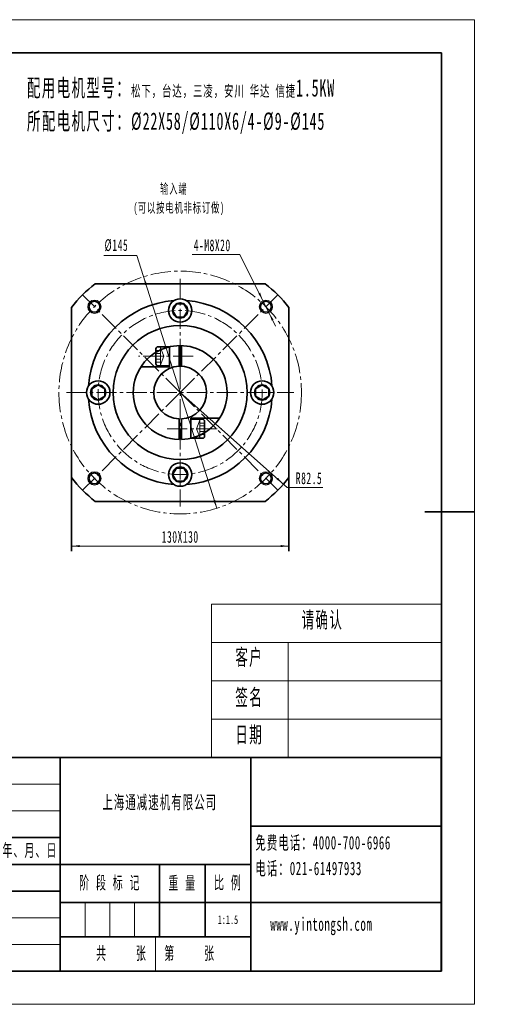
# Model space of a CAD drawing. Header units: millimetres. Extents: x 446 to 1937, y -1474 to 788.
# Tile 12 of 12: x 1613 to 1898, y -236 to 352. Entities that reach past the tile are written whole.
import ezdxf
from ezdxf.enums import TextEntityAlignment as Align

# ---------------------------------------------------------------- set-up
doc = ezdxf.new("R2010")
doc.units = ezdxf.units.MM
doc.linetypes.add('点画线', pattern=[18, 12, -2, 2, -2])
doc.layers.get('0').update_dxf_attribs({"lineweight": 35})
for name, color, linetype, lineweight in [('EB0', 7, 'Continuous', 35), ('中心线层', 1, '点画线', 18), ('尺寸线层', 3, 'Continuous', 18), ('细实线层', 7, 'Continuous', 18), ('隐藏层', 7, 'Continuous', 18)]:
    doc.layers.add(name, color=color, linetype=linetype, lineweight=lineweight)
doc.styles.add('标准', font='txt', dxfattribs={"width": 0.6})
doc.dimstyles.new('标准', dxfattribs={"dimtxt": 7.029277, "dimasz": 5, "dimexe": 3, "dimexo": 0, "dimgap": 1.928433, "dimtad": 1, "dimdec": 1, "dimdsep": 46, "dimtxsty": '标准', "dimblk": '_CAXARROW', "dimcen": 0, "dimdle": 9, "dimazin": 2, "dimtfac": 0.707107, "dimtdec": 3, "dimtmove": 0, "dimatfit": 3, "dimldrblk": 'NONE', "dimfxl": 0, "dimfrac": 2, "dimtolj": 1, "dimlwd": 18, "dimarcsym": 0})

# ---------------------------------------------------------------- blocks, each defined once
blk = doc.blocks.new('*X3')
at = {"layer": 'EB0', "color": 0, "linetype": 'Continuous', "lineweight": 18}
for p, q in [((-415.8, 294.03), (415.8, 294.03)), ((-415.8, -294.03), (-415.8, 294.03)), ((415.8, 294.03), (415.8, -294.03)), ((415.8, -294.03), (-415.8, -294.03))]:
    blk.add_line(p, q, dxfattribs=at)
at = {"layer": 'EB0', "color": 0, "linetype": 'Continuous', "lineweight": 35}
for p, q in [((0, 294.03), (0, 264.33)), ((396, 274.23), (-396, 274.23)), ((-396, 274.23), (-396, -274.23)), ((396, -274.23), (396, 274.23)), ((-415.8, 0), (-386.1, 0)), ((415.8, 0), (386.1, 0)), ((0, -294.03), (0, -264.33)), ((-396, -274.23), (396, -274.23))]:
    blk.add_line(p, q, dxfattribs=at)
blk = doc.blocks.new('*X4')
at = {"layer": '细实线层', "linetype": 'Continuous', "lineweight": 18}
for p, q in [((0, 91.67), (137.51, 91.67)), ((0, 91.67), (0, 0)), ((137.51, 91.67), (137.51, 0)), ((0, 68.75), (137.51, 68.75)), ((45.84, 68.75), (45.84, 0)), ((0, 45.84), (137.51, 45.84)), ((0, 22.92), (137.51, 22.92)), ((0, 0), (137.51, 0))]:
    blk.add_line(p, q, dxfattribs=at)
at = {"layer": '尺寸线层', "linetype": 'Continuous', "lineweight": 18, "char_height": 9.658, "attachment_point": 1, "line_spacing_factor": 1.15057, "style": '标准'}
for s, insert, width in [('\\T1.1;请确认', (53.89, 87.03), 137.5061), ('\\T1.1; 客户', (9.96, 64.8), 45.8354), ('\\T1.1; 签名', (9.96, 40.81), 45.8354), ('\\T1.1; 日期', (9.96, 18.48), 45.8354)]:
    blk.add_mtext(s, dxfattribs=dict(at, insert=insert, width=width))
blk = doc.blocks.new('*X5')
at = {"layer": 'EB0', "linetype": 'Continuous', "lineweight": 35}
for p, q in [((-409.86, 127.512), (0, 127.512)), ((-409.86, 127.512), (-409.86, 0)), ((-387.09, 63.756), (-387.09, 127.512)), ((-364.32, 63.756), (-364.32, 127.512)), ((-327.888, 63.756), (-327.888, 127.512)), ((-291.456, 63.756), (-291.456, 127.512)), ((-264.132, 63.756), (-264.132, 127.512)), ((-227.7, 127.512), (-227.7, 0)), ((-113.85, 0), (-113.85, 127.512)), ((0, 127.512), (0, 0)), ((0, 86.526), (-113.85, 86.526)), ((-227.7, 79.695), (-409.86, 79.695)), ((-113.85, 63.756), (-409.86, 63.756)), ((-382.536, 0), (-382.536, 63.756)), ((-355.212, 0), (-355.212, 63.756)), ((-318.78, 0), (-318.78, 63.756)), ((-291.456, 0), (-291.456, 63.756)), ((-264.132, 0), (-264.132, 63.756)), ((-168.498, 63.756), (-168.498, 20.493)), ((-141.174, 63.756), (-141.174, 20.493)), ((-227.7, 47.817), (-409.86, 47.817)), ((-113.85, 40.986), (-227.7, 40.986)), ((0, 40.986), (-113.85, 40.986)), ((-113.85, 20.493), (-227.7, 20.493)), ((0, 0), (-409.86, 0))]:
    blk.add_line(p, q, dxfattribs=at)
at = {"layer": '细实线层', "linetype": 'Continuous', "lineweight": 18}
for p, q in [((-227.7, 111.573), (-409.86, 111.573)), ((-227.7, 95.634), (-409.86, 95.634)), ((-212.8995, 40.986), (-212.8995, 20.493)), ((-198.099, 40.986), (-198.099, 20.493)), ((-183.2985, 40.986), (-183.2985, 20.493)), ((-227.7, 31.878), (-409.86, 31.878)), ((-227.7, 15.939), (-409.86, 15.939))]:
    blk.add_line(p, q, dxfattribs=at)
at = {"layer": '隐藏层', "linetype": 'Continuous', "lineweight": 18}
blk.add_line((-170.775, 20.493), (-170.775, 0), dxfattribs=at)
at = {"layer": 'EB0', "attachment_point": 5, "line_spacing_factor": 1.15057, "style": '标准'}
for s, insert, char_height, width in [('\\T1.1;标记', (-398.475, 71.7255), 7.67687, 22.77), ('\\T1.1;处数', (-375.705, 71.7255), 7.67687, 22.77), ('\\T1.1;分 区', (-346.104, 71.7255), 7.67687, 36.432), ('\\T1.1;更改文件号', (-309.59732, 71.7255), 7.6768699, 71.1752967), ('\\T1.1;签 名', (-277.794, 71.7255), 7.67687, 27.324), ('\\T1.1;年、月、日', (-245.86671, 71.7255), 7.6768699, 69.4848381), ('\\T1.1;设 计', (-396.198, 55.7865), 7.67687, 27.324), ('\\T1.1;设 计', (-396.198, 55.7865), 7.67687, 27.324), ('\\T1.1;标准化', (-305.118, 55.7865), 7.67687, 27.324), ('\\T1.1;阶 段 标 记', (-198.099, 52.371), 7.6768699, 59.202), ('\\T1.1;重 量', (-154.836, 52.371), 7.67687, 27.324), ('\\T1.1;比 例', (-127.512, 52.371), 7.67687, 27.324), ('\\T1.1;审 核', (-396.198, 23.9085), 7.67687, 27.324), ('\\T1.1;工 艺', (-396.198, 7.9695), 7.67687, 27.324), ('\\T1.1;批 准', (-305.118, 7.9695), 7.67687, 27.324), ('\\T1.1;共     张   第     张', (-170.775, 10.2465), 7.6768699, 113.85)]:
    blk.add_mtext(s, dxfattribs=dict(at, insert=insert, char_height=char_height, width=width))
at = {"layer": 'EB0', "color": 0, "linetype": 'Continuous', "style": '标准'}
for tag, height, width, p in [('标记C', 3.46514, 0.6, (-398.475, 119.5425)), ('处数C', 3.46514, 0.6, (-375.705, 119.5425)), ('分区C', 3.46514, 0.6, (-346.104, 119.5425)), ('更改文件_编号C', 3.46514, 0.6, (-309.672, 119.5425)), ('标记签名C', 3.46514, 0.6, (-277.794, 119.5425)), ('标记_日期C', 3.46514, 0.6, (-245.916, 119.5425)), ('更改文件_编号B', 3.46514, 0.6, (-309.672, 103.6035)), ('标记签名B', 3.46514, 0.6, (-277.794, 103.6035)), ('单位名称', 6.93027, 0.6, (-56.925, 107.019)), ('标记B', 3.46514, 0.6, (-398.475, 103.6035)), ('处数B', 3.46514, 0.6, (-375.705, 103.6035)), ('分区B', 3.46514, 0.6, (-346.104, 103.6035)), ('标记_日期B', 3.46514, 0.6, (-245.916, 103.6035)), ('材料名称', 6.93027, 0.6, (-170.775, 95.634)), ('标记A', 3.46514, 0.6, (-398.475, 87.6645)), ('处数A', 3.46514, 0.6, (-375.705, 87.6645)), ('分区A', 3.46514, 0.6, (-346.104, 87.6645)), ('更改文件_编号A', 3.46514, 0.6, (-309.672, 87.6645)), ('标记签名A', 3.46514, 0.6, (-277.794, 87.6645)), ('标记_日期A', 3.46514, 0.6, (-245.916, 87.6645)), ('图纸名称', 6.93027, 0.6, (-56.925, 63.756)), ('设计_人员编号', 3.46514, 0.6, (-368.874, 55.7865)), ('设计_日期', 3.46514, 0.6, (-336.996, 55.7865)), ('标准化_人员编号', 3.46514, 0.6, (-277.794, 55.7865)), ('标准化_日期', 3.46514, 0.6, (-245.916, 55.7865)), ('阶段标记A', 3.46514, 0.576517, (-220.29975, 30.7395)), ('阶段标记B', 3.46514, 0.576517, (-205.49925, 30.7395)), ('阶段标记C', 3.46514, 0.576517, (-190.69875, 30.7395)), ('阶段标记D', 3.46514, 0.576517, (-175.89825, 30.7395)), ('重量', 3.46514, 0.6, (-154.836, 30.7395)), ('图纸比例', 5.19771, 0.6, (-127.512, 30.7395)), ('审核_人员编号', 3.46514, 0.6, (-368.874, 23.9085)), ('审核_日期', 3.46514, 0.6, (-336.996, 23.9085)), ('图纸编号', 6.93027, 0.6, (-56.925, 20.493)), ('页数', 3.46514, 0.6, (-199.2375, 10.2465)), ('页码', 3.46514, 0.6, (-142.3125, 10.2465)), ('工艺_人员编号', 3.46514, 0.6, (-368.874, 7.9695)), ('工艺_日期', 3.46514, 0.6, (-336.996, 7.9695)), ('批准_人员编号', 3.46514, 0.6, (-277.794, 7.9695)), ('批准_日期', 3.46514, 0.6, (-245.916, 7.9695))]:
    blk.add_attdef(tag, text='', height=height, dxfattribs=dict(at, width=width)).set_placement(p, align=Align.MIDDLE_CENTER)
blk = doc.blocks.new('*X6')
at = {"layer": '尺寸线层', "linetype": 'Continuous', "lineweight": 18}
for points in [[(1644.06, 37.46), (1649.06, 38.09), (1649.06, 36.84)], [(1774.06, 37.46), (1769.06, 38.09), (1769.06, 36.84)]]:
    blk.add_hatch(color=0, dxfattribs=at).paths.add_polyline_path(points, flags=0)
at = {"layer": '尺寸线层', "color": 0, "linetype": 'Continuous', "lineweight": 35}
for p, q in [((1644.06, 78.35), (1644.06, 34.46)), ((1774.06, 78.35), (1774.06, 34.46))]:
    blk.add_line(p, q, dxfattribs=at)
at = {"layer": '尺寸线层', "color": 0, "linetype": 'Continuous', "lineweight": 18}
blk.add_line((1644.06, 37.46), (1774.06, 37.46), dxfattribs=at)
at = {"layer": '尺寸线层', "color": 0, "linetype": 'Continuous', "lineweight": 35, "insert": (1709.06, 42.9), "char_height": 7.0293, "width": 48.4898, "attachment_point": 5, "line_spacing_factor": 1.15057, "style": '标准'}
blk.add_mtext('\\T1.1;130X130', dxfattribs=at)
blk = doc.blocks.new('_CAXARROW')
blk.add_hatch(color=0).paths.add_polyline_path([(0, 0), (-1, 0.125), (-1, -0.125)], flags=0)
blk = doc.blocks.new('_NONE')
blk = doc.blocks.new('*X7')
at = {"layer": '尺寸线层', "linetype": 'Continuous', "lineweight": 18}
for points in [[(1687.21, 198.29), (1689.31, 193.71), (1688.12, 193.33)], [(1730.9, 60.03), (1729.99, 64.98), (1728.8, 64.61)]]:
    blk.add_hatch(color=0, dxfattribs=at).paths.add_polyline_path(points, flags=0)
at = {"layer": '尺寸线层', "color": 0, "linetype": 'Continuous', "lineweight": 18}
for q in [(1663.37, 211.08), (1730.9, 60.03)]:
    blk.add_line((1683.17, 211.08), q, dxfattribs=at)
at = {"layer": '尺寸线层', "color": 0, "linetype": 'Continuous', "lineweight": 35, "insert": (1670.92, 217.06), "char_height": 7.0293, "width": 27.4227, "attachment_point": 5, "line_spacing_factor": 1.15057, "style": '标准'}
blk.add_mtext('\\T1.1;%%C145', dxfattribs=at)
blk = doc.blocks.new('*X8')
at = {"layer": '尺寸线层', "linetype": 'Continuous', "lineweight": 18}
for points in [[(1758.54, 184), (1756.87, 188.76), (1755.75, 188.2)], [(1762.11, 176.84), (1764.89, 172.65), (1763.78, 172.09)]]:
    blk.add_hatch(color=0, dxfattribs=at).paths.add_polyline_path(points, flags=0)
at = {"layer": '尺寸线层', "color": 0, "linetype": 'Continuous', "lineweight": 18}
for q in [(1716.3, 211.62), (1766.12, 168.79)]:
    blk.add_line((1744.78, 211.62), q, dxfattribs=at)
at = {"layer": '尺寸线层', "color": 0, "linetype": 'Continuous', "lineweight": 35, "insert": (1728.2, 217.06), "char_height": 7.0293, "width": 49.5317, "attachment_point": 5, "line_spacing_factor": 1.15057, "style": '标准'}
blk.add_mtext('\\T1.1;4-M8X20', dxfattribs=at)
blk = doc.blocks.new('*X9')
at = {"layer": '尺寸线层', "linetype": 'Continuous', "lineweight": 18}
blk.add_hatch(color=0, dxfattribs=at).paths.add_polyline_path([(1770.82, 74.46), (1766.66, 77.31), (1767.49, 78.24)], flags=0)
at = {"layer": '尺寸线层', "color": 0, "linetype": 'Continuous', "lineweight": 18}
for q in [(1709.06, 129.16), (1794.37, 72.48)]:
    blk.add_line((1773.05, 72.48), q, dxfattribs=at)
at = {"layer": '尺寸线层', "color": 0, "linetype": 'Continuous', "lineweight": 18, "insert": (1786.06, 77.92), "char_height": 7.0293, "width": 34.7055, "attachment_point": 5, "line_spacing_factor": 1.15057, "style": '标准'}
blk.add_mtext('\\T1.1;R82.5', dxfattribs=at)
blk = doc.blocks.new('*X30')
at = {"layer": 'EB0'}
for p, q in [((-14.53, 17.09), (-14.53, 26.18)), ((-13.39, 27.32), (-6.31, 27.32)), ((-6.31, 27.04), (-6.31, 15.68)), ((-6.31, 15.96), (-13.39, 15.96)), ((6.31, -27.04), (6.31, -15.68)), ((6.31, -15.96), (13.39, -15.96)), ((14.53, -17.09), (14.53, -26.18)), ((13.39, -27.32), (6.31, -27.32))]:
    blk.add_line(p, q, dxfattribs=at)
at = {"layer": 'EB0', "linetype": 'Continuous', "lineweight": 35}
for p, q in [((-6.31, 15.4), (-6.31, 27.32)), ((-0.7, 15.75), (-0.7, 28.03)), ((0.7, 15.75), (0.7, 28.03)), ((-6.31, 15.4), (-23.43, 15.4)), ((-0.7, -15.75), (-0.7, -28.03)), ((0.7, -15.75), (0.7, -28.03)), ((6.31, -15.4), (23.43, -15.4)), ((6.31, -15.4), (6.31, -27.32))]:
    blk.add_line(p, q, dxfattribs=at)
for radius, start, end in [(28.04, 103.13197, 268.56746), (28.04, 271.43254, 106.263), (15.77, 92.54732, 267.45268), (15.77, 272.54732, 92.54732)]:
    blk.add_arc((0, 0), radius, start, end, dxfattribs=at)
at = {"layer": 'EB0'}
for centre, start, end in [((-13.39, 26.18), 90, 180), ((-13.39, 17.09), 180, 270), ((13.39, -17.09), 0, 90), ((13.39, -26.18), 270, 0)]:
    blk.add_arc(centre, 1.14, start, end, dxfattribs=at)
at = {"layer": '中心线层', "linetype": '点画线', "lineweight": 18}
for p, q in [((0, 13.67), (0, 25.58)), ((7.83, 21.64), (-24.89, 21.64)), ((-7.83, -21.64), (24.89, -21.64))]:
    blk.add_line(p, q, dxfattribs=at)
at = {"layer": '细实线层', "linetype": 'Continuous', "lineweight": 18}
for p, q in [((-11.75, 25.08), (-14.53, 25.08)), ((-9.76, 21.64), (-11.95, 27.32)), ((-11.75, 16.48), (-11.75, 26.8)), ((-11.75, 23.36), (-14.53, 23.36)), ((-11.75, 19.92), (-14.53, 19.92)), ((-11.75, 18.2), (-14.53, 18.2)), ((-11.75, 18.2), (-14.53, 18.2)), ((-11.95, 15.96), (-9.76, 21.64)), ((11.95, -15.96), (9.76, -21.64)), ((11.75, -16.48), (11.75, -26.8)), ((9.76, -21.64), (11.95, -27.32)), ((11.75, -18.2), (14.53, -18.2)), ((11.75, -18.2), (14.53, -18.2)), ((11.75, -19.92), (14.53, -19.92)), ((11.75, -23.36), (14.53, -23.36)), ((11.75, -25.08), (14.53, -25.08))]:
    blk.add_line(p, q, dxfattribs=at)

msp = doc.modelspace()

# ---------------------------------------------------------------- linework, layer by layer
at = {"layer": 'EB0', "linetype": 'Continuous', "lineweight": 35}
for p, q in [((1759.86, 194.16), (1658.25, 194.16)), ((1644.06, 179.96), (1644.06, 78.35)), ((1706.81, 182.06), (1704.56, 178.16)), ((1704.56, 178.16), (1706.81, 174.26)), ((1711.31, 182.06), (1706.81, 182.06)), ((1713.56, 178.16), (1711.31, 182.06)), ((1711.31, 174.26), (1713.56, 178.16)), ((1774.06, 78.35), (1774.06, 179.96)), ((1706.81, 174.26), (1711.31, 174.26)), ((1660.06, 133.66), (1656.16, 131.41)), ((1656.16, 131.41), (1656.16, 126.91)), ((1663.95, 131.41), (1660.06, 133.66)), ((1663.95, 126.91), (1663.95, 131.41)), ((1758.06, 133.66), (1754.16, 131.41)), ((1754.16, 131.41), (1754.16, 126.91)), ((1761.95, 131.41), (1758.06, 133.66)), ((1761.95, 126.91), (1761.95, 131.41)), ((1656.16, 126.91), (1660.06, 124.66)), ((1660.06, 124.66), (1663.95, 126.91)), ((1754.16, 126.91), (1758.06, 124.66)), ((1758.06, 124.66), (1761.95, 126.91)), ((1706.81, 84.06), (1704.56, 80.16)), ((1711.31, 84.06), (1706.81, 84.06)), ((1713.56, 80.16), (1711.31, 84.06)), ((1704.56, 80.16), (1706.81, 76.26)), ((1711.31, 76.26), (1713.56, 80.16)), ((1706.81, 76.26), (1711.31, 76.26)), ((1658.25, 64.16), (1759.86, 64.16))]:
    msp.add_line(p, q, dxfattribs=at)
for centre, radius in [((1657.79, 180.42), 3.25), ((1709.06, 178.16), 7), ((1709.06, 178.16), 4.5), ((1760.32, 180.42), 3.25), ((1709.06, 129.16), 40), ((1660.06, 129.16), 7), ((1758.06, 129.16), 7), ((1660.06, 129.16), 4.5), ((1758.06, 129.16), 4.5), ((1709.06, 80.16), 7), ((1709.06, 80.16), 4.5), ((1657.79, 77.89), 3.25), ((1760.32, 77.89), 3.25)]:
    msp.add_circle(centre, radius, dxfattribs=at)
for start, end in [(128.01228, 141.98772), (38.01228, 51.98772), (218.01228, 231.98772), (308.01228, 321.98772)]:
    msp.add_arc((1709.06, 129.16), 82.5, start, end, dxfattribs=at)
at = {"layer": 'EB0'}
for start, end in [(93.98018, 176.01982), (3.98018, 86.01982), (183.98018, 266.01982), (273.98018, 356.01982)]:
    msp.add_arc((1709.06, 129.16), 55, start, end, dxfattribs=at)
at = {"layer": '中心线层', "linetype": '点画线', "lineweight": 18}
for p, q in [((1709.06, 197.16), (1709.06, 61.16)), ((1709.06, 129.16), (1650.72, 187.49)), ((1709.06, 129.16), (1767.39, 187.49)), ((1641.06, 129.16), (1777.06, 129.16)), ((1709.06, 129.16), (1650.72, 70.82)), ((1709.06, 129.16), (1767.39, 70.82))]:
    msp.add_line(p, q, dxfattribs=at)
for radius in [72.5, 49]:
    msp.add_circle((1709.06, 129.16), radius, dxfattribs=at)
at = {"layer": '细实线层', "linetype": 'Continuous', "lineweight": 18}
for centre in [(1657.79, 180.42), (1760.32, 180.42), (1657.79, 77.89), (1760.32, 77.89)]:
    msp.add_circle(centre, 4, dxfattribs=at)

# ---------------------------------------------------------------- block references
at = {"layer": 'EB0', "linetype": 'Continuous', "lineweight": 35}
for name, p in [('*X3', (1469.18, 57.81)), ('*X4', (1727.71, -88.81))]:
    msp.add_blockref(name, p, dxfattribs=at)
at = {"layer": 'EB0'}
msp.add_blockref('*X30', (1709.06, 129.16), dxfattribs=at)
at = {"layer": 'EB0', "linetype": 'Continuous', "lineweight": 18}
msp.add_blockref('*X5', (1865.11, -216.38), dxfattribs=at).add_auto_attribs({'图纸比例': '1:1.5'})

# ---------------------------------------------------------------- texts
at = {"layer": '尺寸线层', "linetype": 'Continuous', "lineweight": 18, "attachment_point": 1, "line_spacing_factor": 1.15057, "style": '标准'}
for s, insert, char_height, width in [('\\T1.1;配用电机型号：{\\H0.644856x;松下，台达，三凌，安川 华达 信捷}1.5KW\\P所配电机尺寸：%%C22X58/%%C110X6/4-%%C9-%%C145', (1617.45, 316.31), 10.362, 341.177), ('\\T1.1;      输入端\\P(可以按电机非标订做)', (1681.11, 253.86), 5.915, 54.8263), ('\\T1.1;{\\H0.790905x;上海通减速机有限公司\\P}', (1662.52, -111.54), 10.115, 104.4765)]:
    msp.add_mtext(s, dxfattribs=dict(at, insert=insert, char_height=char_height, width=width))
at = {"layer": '尺寸线层', "attachment_point": 1, "line_spacing_factor": 1.15057, "style": '标准'}
for s, insert, char_height, width in [('\\T1.1;{\\H2.28571x;免费电话：4000-700-6966\\P电话：021-61497933\\P\\P}', (1753.97, -135.71), 3.5, 101.367), ('\\T1.1;www.yintongsh.com', (1762.9, -184.32), 8, 77.7687)]:
    msp.add_mtext(s, dxfattribs=dict(at, insert=insert, char_height=char_height, width=width))

# ---------------------------------------------------------------- dimensions: what is measured, and where the dimension line sits
at = {"layer": '尺寸线层', "linetype": 'Continuous', "lineweight": 35}
dim = msp.add_diameter_dim_2p(p1=(1730.9, 60.03), p2=(1687.21, 198.29), dimstyle='标准', override={"dimtih": 1, "dimtoh": 1, "dimpost": '%%C<>', "dimsah": 1, "dimtmove": 2, "dimtfill": 1, "dimtzin": 8}, dxfattribs=at)
dim.commit()
dim.dimension.update_dxf_attribs({"geometry": '*X7', "text_midpoint": (1683.17, 211.08), "dimtype": 163})
dim = msp.add_diameter_dim_2p(p1=(1762.11, 176.84), p2=(1758.54, 184), text='4-M8X20', dimstyle='标准', override={"dimtih": 1, "dimtoh": 1, "dimpost": '%%C<>', "dimsah": 1, "dimtmove": 2, "dimtfill": 1}, dxfattribs=at)
dim.commit()
dim.dimension.update_dxf_attribs({"geometry": '*X8', "text_midpoint": (1744.78, 211.62), "dimtype": 163})
dim = msp.add_radius_dim(center=(1709.06, 129.16), mpoint=(1770.82, 74.46), dimstyle='标准', override={"dimtih": 1, "dimtoh": 1, "dimpost": 'R<>', "dimsah": 1, "dimtmove": 2, "dimtfill": 1, "dimtzin": 8}, dxfattribs=at)
dim.commit()
dim.dimension.update_dxf_attribs({"geometry": '*X9', "text_midpoint": (1786.06, 72.48)})
dim = msp.add_linear_dim(base=(1774.06, 37.46), p1=(1644.06, 78.35), p2=(1774.06, 78.35), angle=0, text='130X130', dimstyle='标准', override={"dimsah": 1, "dimtfill": 1}, dxfattribs=at)
dim.commit()
dim.dimension.update_dxf_attribs({"geometry": '*X6', "text_midpoint": (1709.06, 37.46)})

doc.saveas('drawing.dxf')
